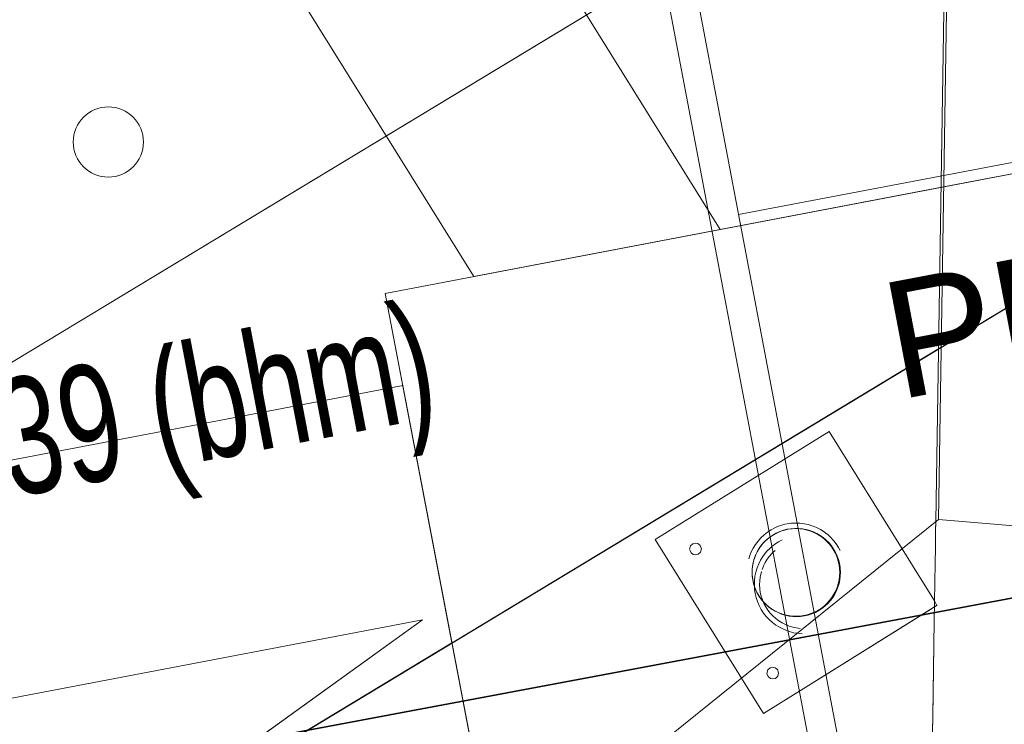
# Model space of a CAD drawing. Extents: x 3503739 to 3504470, y 5375172 to 5375561.
# Tile 88 of 121: x 3504139.3 to 3504140.99, y 5375387.18 to 5375388.39. Entities that reach past the tile are written whole.
import ezdxf

# ---------------------------------------------------------------- set-up
doc = ezdxf.new("R2010")
doc.units = 0
doc.header["$MEASUREMENT"] = 0
for name, color, linetype in [('_4WP_KANALISATIO', 7, 'Continuous'), ('BHM_WA', 7, 'Continuous'), ('K_FLURSTUECKE', 7, 'Continuous'), ('W-SCHE__CLIPPING', 7, 'Continuous'), ('W-SCHESTEMPEL1', 7, 'Continuous')]:
    doc.layers.add(name, color=color, linetype=linetype)
doc.styles.add('55', font='TXT', dxfattribs={"width": 0.7, "height": 0.2})
doc.styles.add('664', font='ARIAL.TTF', dxfattribs={"height": 0.2})

msp = doc.modelspace()

# ---------------------------------------------------------------- linework, layer by layer
at = {"layer": 'BHM_WA', "color": 254, "linetype": 'Continuous', "lineweight": 13}
for p, q in [((3504139.9293, 5375387.9198), (3504140.0432, 5375387.3223)), ((3504139.9293, 5375387.9198), (3504140.0432, 5375387.3223)), ((3504140.5791, 5375387.476), (3504140.5815, 5375387.4788)), ((3504140.5815, 5375387.4788), (3504140.5838, 5375387.4813)), ((3504140.5564, 5375387.4362), (3504140.5572, 5375387.4298)), ((3504140.5572, 5375387.4298), (3504140.5586, 5375387.4234)), ((3504140.5586, 5375387.4234), (3504140.5606, 5375387.4171)), ((3504140.5606, 5375387.4171), (3504140.5631, 5375387.4111)), ((3504140.5631, 5375387.4111), (3504140.5661, 5375387.4053)), ((3504140.5661, 5375387.4053), (3504140.5696, 5375387.3998)), ((3504140.5667, 5375387.4044), (3504140.5672, 5375387.4037)), ((3504140.5696, 5375387.3998), (3504140.5736, 5375387.3946)), ((3504140.5736, 5375387.3946), (3504140.578, 5375387.3897)), ((3504140.578, 5375387.3897), (3504140.5829, 5375387.3853)), ((3504140.5829, 5375387.3853), (3504140.588, 5375387.3813)), ((3504140.588, 5375387.3813), (3504140.5936, 5375387.3778)), ((3504140.5936, 5375387.3778), (3504140.5994, 5375387.3748)), ((3504140.5994, 5375387.3748), (3504140.6054, 5375387.3723)), ((3504140.6054, 5375387.3723), (3504140.6117, 5375387.3703)), ((3504140.6117, 5375387.3703), (3504140.618, 5375387.3689))]:
    msp.add_line(p, q, dxfattribs=at)
at = {"layer": 'BHM_WA', "color": 252, "linetype": 'Continuous', "lineweight": 13}
msp.add_polyline3d([(3504133.9712, 5375386.7994, 0), (3504140.2637, 5375387.0411, 0), (3504140.5154, 5375386.8006, 0), (3504136.8479, 5375384.0502, 0), (3504141.9153, 5375387.1137, 0), (3504149.1475, 5375389.1597, 0), (3504149.2157, 5375393.0731, 0), (3504140.9514, 5375392.4242, 0), (3504140.8745, 5375387.5333, 0), (3504140.9514, 5375392.4242, 0), (3504133.9712, 5375386.7994, 0), (3504140.2637, 5375387.0411, 0), (3504140.8745, 5375387.5333, 0), (3504141.4515, 5375387.4849, 0), (3504149.2157, 5375393.0731, 0), (3504140.9514, 5375392.4242, 0), (3504140.9458, 5375392.4296, 0), (3504133.9605, 5375386.8007, 0)], dxfattribs=at)
at = {"layer": 'BHM_WA', "color": 254, "linetype": 'Continuous', "lineweight": 13}
for points in [[(3504140.9433, 5375392.1806, 0), (3504140.8702, 5375387.5298, 0), (3504140.8699, 5375387.5157, 0), (3504140.8699, 5375387.5142, 0), (3504140.8699, 5375387.5121, 0), (3504140.8698, 5375387.5091, 0), (3504140.8698, 5375387.5047, 0), (3504140.8697, 5375387.4977, 0), (3504140.8695, 5375387.4854, 0), (3504140.869, 5375387.4586, 0), (3504140.8675, 5375387.3596, 0), (3504140.865, 5375387.1989, 0), (3504140.8649, 5375387.1955, 0), (3504140.8645, 5375387.1689, 0)], [(3504140.8645, 5375387.1689, 0), (3504140.8649, 5375387.1955, 0), (3504140.865, 5375387.1989, 0), (3504140.8675, 5375387.3596, 0), (3504140.869, 5375387.4586, 0), (3504140.8695, 5375387.4854, 0), (3504140.8697, 5375387.4977, 0), (3504140.8698, 5375387.5047, 0), (3504140.8698, 5375387.5091, 0), (3504140.8699, 5375387.5121, 0), (3504140.8699, 5375387.5142, 0), (3504140.8699, 5375387.5157, 0), (3504140.8702, 5375387.5298, 0), (3504140.9433, 5375392.1806, 0)], [(3504135.9271, 5375387.0711, 0), (3504136.1253, 5375387.2775, 0), (3504137.0129, 5375386.4251, 0), (3504141.8656, 5375389.3588, 0), (3504142.2795, 5375388.6742, 0), (3504141.1386, 5375387.9845, 0), (3504142.2795, 5375388.6742, 0), (3504141.8656, 5375389.3588, 0), (3504140.8939, 5375388.7714, 0), (3504137.8805, 5375386.9496, 0), (3504137.8618, 5375386.9383, 0), (3504137.0129, 5375386.4251, 0), (3504136.5355, 5375386.8835, 0), (3504136.5211, 5375386.8974, 0), (3504136.1253, 5375387.2775, 0), (3504135.9271, 5375387.0711, 0)], [(3504136.9014, 5375385.4229, 0), (3504142.2795, 5375388.6742, 0), (3504141.8656, 5375389.3588, 0), (3504140.8939, 5375388.7714, 0), (3504137.8805, 5375386.9496, 0)], [(3504140.0805, 5375387.9486, 0), (3504140.5016, 5375388.0289, 0), (3504139.7534, 5375389.2309, 0), (3504139.3322, 5375389.1506, 0), (3504140.0805, 5375387.9486, 0), (3504140.5016, 5375388.0289, 0), (3504139.7534, 5375389.2309, 0), (3504139.3322, 5375389.1506, 0), (3504140.0805, 5375387.9486, 0)], [(3504139.3322, 5375389.1506, 0), (3504140.0805, 5375387.9486, 0), (3504140.5016, 5375388.0289, 0), (3504139.7534, 5375389.2309, 0), (3504139.3322, 5375389.1506, 0), (3504140.0805, 5375387.9486, 0), (3504140.5016, 5375388.0289, 0), (3504139.7534, 5375389.2309, 0), (3504139.3322, 5375389.1506, 0)], [(3504140.8939, 5375388.7714, 0), (3504137.8805, 5375386.9496, 0)], [(3504136.9014, 5375385.4229, 0), (3504139.5214, 5375387.0068, 0), (3504139.5317, 5375387.013, 0), (3504140.8791, 5375387.8276, 0), (3504140.8807, 5375387.8285, 0), (3504140.8827, 5375387.8298, 0), (3504140.8847, 5375387.831, 0), (3504140.8867, 5375387.8322, 0), (3504140.8887, 5375387.8334, 0), (3504140.8907, 5375387.8346, 0), (3504140.8926, 5375387.8357, 0), (3504140.8945, 5375387.8369, 0), (3504140.8963, 5375387.838, 0), (3504140.8981, 5375387.839, 0), (3504140.8998, 5375387.8401, 0), (3504140.9015, 5375387.8411, 0), (3504140.9031, 5375387.8421, 0), (3504140.9047, 5375387.843, 0), (3504140.9062, 5375387.8439, 0), (3504140.9076, 5375387.8448, 0), (3504140.909, 5375387.8456, 0), (3504140.9115, 5375387.8472, 0), (3504140.9137, 5375387.8485, 0), (3504142.2795, 5375388.6742, 0)], [(3504141.1081, 5375388.1445, 0), (3504140.8834, 5375388.1017, 0), (3504139.9293, 5375387.9198, 0)], [(3504139.9293, 5375387.9198, 0), (3504140.8834, 5375388.1017, 0), (3504141.1081, 5375388.1445, 0)], [(3504141.1081, 5375388.1445, 0), (3504139.9293, 5375387.9198, 0), (3504140.8834, 5375388.1017, 0), (3504141.1081, 5375388.1445, 0)], [(3504141.1386, 5375387.9845, 0), (3504141.1081, 5375388.1445, 0), (3504141.1386, 5375387.9845, 0), (3504141.1081, 5375388.1445, 0), (3504140.8834, 5375388.1017, 0), (3504139.9293, 5375387.9198, 0), (3504140.0432, 5375387.3223, 0)], [(3504141.1081, 5375388.1445, 0), (3504140.8834, 5375388.1017, 0), (3504139.9293, 5375387.9198, 0), (3504140.0981, 5375387.0348, 0)], [(3504141.1081, 5375388.1445, 0), (3504140.8834, 5375388.1017, 0), (3504139.9293, 5375387.9198, 0), (3504140.1541, 5375386.741, 0)], [(3504140.0981, 5375387.0348, 0), (3504139.9293, 5375387.9198, 0), (3504140.1541, 5375386.741, 0)], [(3504135.9413, 5375386.9962, 0), (3504139.9593, 5375387.7624, 0), (3504140.0981, 5375387.0348, 0), (3504140.0989, 5375387.0306, 0), (3504140.1132, 5375386.9552, 0), (3504137.5584, 5375385.1128, 0), (3504137.4757, 5375385.5464, 0), (3504139.4996, 5375387.0059, 0), (3504139.5083, 5375387.0121, 0), (3504139.9929, 5375387.3615, 0), (3504137.8205, 5375386.9473, 0), (3504137.7488, 5375386.9336, 0), (3504136.0163, 5375386.6032, 0), (3504139.9929, 5375387.3615, 0), (3504139.5083, 5375387.0121, 0), (3504139.4996, 5375387.0059, 0), (3504137.4757, 5375385.5464, 0), (3504137.5584, 5375385.1128, 0), (3504140.1132, 5375386.9552, 0), (3504139.9593, 5375387.7624, 0), (3504135.9413, 5375386.9962, 0)], [(3504135.9413, 5375386.9962, 0), (3504139.9593, 5375387.7624, 0), (3504140.0981, 5375387.0348, 0), (3504140.0989, 5375387.0306, 0), (3504140.1132, 5375386.9552, 0), (3504137.5584, 5375385.1128, 0), (3504137.4757, 5375385.5464, 0), (3504139.4996, 5375387.0059, 0), (3504139.5083, 5375387.0121, 0), (3504139.9929, 5375387.3615, 0), (3504137.8205, 5375386.9473, 0), (3504137.7488, 5375386.9336, 0), (3504136.0163, 5375386.6032, 0), (3504139.9929, 5375387.3615, 0), (3504137.4757, 5375385.5464, 0), (3504137.5584, 5375385.1128, 0), (3504140.1132, 5375386.9552, 0), (3504139.9593, 5375387.7624, 0), (3504135.9413, 5375386.9962, 0)], [(3504140.3905, 5375387.4988, 0), (3504140.5333, 5375387.2695, 0), (3504140.5379, 5375387.2621, 0), (3504140.5755, 5375387.2017, 0), (3504140.6432, 5375387.2439, 0), (3504140.8628, 5375387.3806, 0), (3504140.8651, 5375387.382, 0), (3504140.8679, 5375387.3837, 0), (3504140.8697, 5375387.3849, 0), (3504140.872, 5375387.3863, 0), (3504140.8726, 5375387.3866, 0), (3504140.8721, 5375387.3875, 0), (3504140.8698, 5375387.3911, 0), (3504140.868, 5375387.394, 0), (3504140.8654, 5375387.3982, 0), (3504140.8632, 5375387.4018, 0), (3504140.8304, 5375387.4544, 0), (3504140.8124, 5375387.4833, 0), (3504140.6876, 5375387.6838, 0), (3504140.4583, 5375387.541, 0), (3504140.3905, 5375387.4988, 0)], [(3504140.3905, 5375387.4988, 0), (3504140.4583, 5375387.541, 0), (3504140.6876, 5375387.6838, 0)], [(3504140.7069, 5375387.4802, 0), (3504140.7043, 5375387.485, 0), (3504140.704, 5375387.4856, 0), (3504140.7, 5375387.4917, 0), (3504140.6954, 5375387.4975, 0), (3504140.6904, 5375387.5029, 0), (3504140.6859, 5375387.507, 0), (3504140.6849, 5375387.5079, 0), (3504140.682, 5375387.5101, 0), (3504140.679, 5375387.5123, 0), (3504140.6776, 5375387.5132, 0), (3504140.6775, 5375387.5133, 0), (3504140.6728, 5375387.5162, 0), (3504140.6726, 5375387.5163, 0), (3504140.6675, 5375387.5189, 0), (3504140.6662, 5375387.5195, 0), (3504140.6621, 5375387.5212, 0), (3504140.6594, 5375387.5223, 0), (3504140.6565, 5375387.5232, 0), (3504140.6565, 5375387.5232, 0), (3504140.6524, 5375387.5244, 0), (3504140.6507, 5375387.5248, 0), (3504140.6488, 5375387.5253, 0), (3504140.6452, 5375387.526, 0), (3504140.6448, 5375387.526, 0), (3504140.6415, 5375387.5265, 0), (3504140.6388, 5375387.5268, 0), (3504140.6379, 5375387.5269, 0), (3504140.6342, 5375387.5271, 0), (3504140.633, 5375387.5271, 0), (3504140.6305, 5375387.5271, 0), (3504140.6273, 5375387.527, 0), (3504140.6271, 5375387.527, 0), (3504140.627, 5375387.527, 0), (3504140.6269, 5375387.527, 0), (3504140.6232, 5375387.5267, 0), (3504140.6215, 5375387.5265, 0), (3504140.6195, 5375387.5263, 0), (3504140.6163, 5375387.5258, 0), (3504140.6159, 5375387.5257, 0), (3504140.6123, 5375387.525, 0), (3504140.6114, 5375387.5247, 0), (3504140.6088, 5375387.5241, 0), (3504140.607, 5375387.5235, 0), (3504140.6052, 5375387.523, 0), (3504140.6032, 5375387.5223, 0), (3504140.6018, 5375387.5218, 0), (3504140.6001, 5375387.5211, 0), (3504140.5984, 5375387.5204, 0), (3504140.5979, 5375387.5202, 0), (3504140.5965, 5375387.5196, 0), (3504140.5957, 5375387.5192, 0), (3504140.5953, 5375387.519, 0), (3504140.595, 5375387.5189, 0), (3504140.5948, 5375387.5188, 0), (3504140.5917, 5375387.5172, 0), (3504140.5886, 5375387.5154, 0), (3504140.5869, 5375387.5145, 0), (3504140.5824, 5375387.5114, 0), (3504140.5795, 5375387.5092, 0), (3504140.5766, 5375387.5069, 0), (3504140.5739, 5375387.5044, 0), (3504140.5713, 5375387.5019, 0), (3504140.5688, 5375387.4992, 0), (3504140.5664, 5375387.4964, 0), (3504140.5641, 5375387.4935, 0), (3504140.5638, 5375387.4931, 0), (3504140.562, 5375387.4905, 0), (3504140.5604, 5375387.4881, 0), (3504140.56, 5375387.4874, 0), (3504140.5581, 5375387.4843, 0), (3504140.5573, 5375387.4828, 0), (3504140.5564, 5375387.481, 0), (3504140.5548, 5375387.4777, 0), (3504140.5546, 5375387.4773, 0), (3504140.5533, 5375387.4743, 0), (3504140.5524, 5375387.4717, 0), (3504140.5521, 5375387.4709, 0), (3504140.5509, 5375387.4674, 0), (3504140.5505, 5375387.466, 0)], [(3504140.5564, 5375387.4362, 0), (3504140.5561, 5375387.4428, 0), (3504140.5564, 5375387.4493, 0), (3504140.5572, 5375387.4558, 0), (3504140.5586, 5375387.4622, 0), (3504140.5606, 5375387.4684, 0), (3504140.5631, 5375387.4745, 0), (3504140.5661, 5375387.4803, 0), (3504140.5696, 5375387.4858, 0), (3504140.5736, 5375387.491, 0), (3504140.578, 5375387.4958, 0), (3504140.5829, 5375387.5002, 0), (3504140.588, 5375387.5042, 0), (3504140.5936, 5375387.5077, 0), (3504140.5994, 5375387.5107, 0), (3504140.6054, 5375387.5133, 0), (3504140.6117, 5375387.5152, 0), (3504140.618, 5375387.5166, 0), (3504140.6245, 5375387.5175, 0), (3504140.6311, 5375387.5178, 0), (3504140.6376, 5375387.5175, 0), (3504140.6441, 5375387.5166, 0), (3504140.6505, 5375387.5152, 0), (3504140.6567, 5375387.5133, 0), (3504140.6628, 5375387.5107, 0), (3504140.6686, 5375387.5077, 0), (3504140.6741, 5375387.5042, 0), (3504140.6793, 5375387.5002, 0), (3504140.6841, 5375387.4958, 0), (3504140.6885, 5375387.491, 0), (3504140.6925, 5375387.4858, 0), (3504140.696, 5375387.4803, 0), (3504140.699, 5375387.4745, 0), (3504140.7015, 5375387.4684, 0), (3504140.7035, 5375387.4622, 0), (3504140.7049, 5375387.4558, 0), (3504140.7058, 5375387.4493, 0), (3504140.7049, 5375387.4558, 0), (3504140.7035, 5375387.4622, 0), (3504140.7015, 5375387.4684, 0), (3504140.699, 5375387.4745, 0), (3504140.696, 5375387.4803, 0), (3504140.6925, 5375387.4858, 0), (3504140.6885, 5375387.491, 0), (3504140.6841, 5375387.4958, 0), (3504140.6793, 5375387.5002, 0), (3504140.6741, 5375387.5042, 0), (3504140.6686, 5375387.5077, 0), (3504140.6628, 5375387.5107, 0), (3504140.6567, 5375387.5133, 0), (3504140.6505, 5375387.5152, 0), (3504140.6441, 5375387.5166, 0), (3504140.6376, 5375387.5175, 0), (3504140.6311, 5375387.5178, 0), (3504140.6245, 5375387.5175, 0), (3504140.618, 5375387.5166, 0), (3504140.6117, 5375387.5152, 0), (3504140.6054, 5375387.5133, 0), (3504140.5994, 5375387.5107, 0), (3504140.5936, 5375387.5077, 0), (3504140.588, 5375387.5042, 0), (3504140.5829, 5375387.5002, 0), (3504140.578, 5375387.4958, 0), (3504140.5736, 5375387.491, 0), (3504140.5696, 5375387.4858, 0), (3504140.5661, 5375387.4803, 0), (3504140.5631, 5375387.4745, 0), (3504140.5606, 5375387.4684, 0), (3504140.5586, 5375387.4622, 0), (3504140.5572, 5375387.4558, 0), (3504140.5564, 5375387.4493, 0), (3504140.5561, 5375387.4428, 0), (3504140.5564, 5375387.4362, 0), (3504140.5572, 5375387.4298, 0), (3504140.5586, 5375387.4234, 0), (3504140.5606, 5375387.4171, 0), (3504140.5631, 5375387.4111, 0), (3504140.5661, 5375387.4053, 0), (3504140.5696, 5375387.3998, 0), (3504140.5736, 5375387.3946, 0), (3504140.578, 5375387.3897, 0), (3504140.5829, 5375387.3853, 0), (3504140.588, 5375387.3813, 0), (3504140.5936, 5375387.3778, 0), (3504140.5994, 5375387.3748, 0), (3504140.6054, 5375387.3723, 0), (3504140.6117, 5375387.3703, 0), (3504140.618, 5375387.3689, 0), (3504140.6245, 5375387.3681, 0), (3504140.6311, 5375387.3678, 0), (3504140.6376, 5375387.3681, 0), (3504140.6441, 5375387.3689, 0), (3504140.6505, 5375387.3703, 0), (3504140.6567, 5375387.3723, 0), (3504140.6628, 5375387.3748, 0), (3504140.6686, 5375387.3778, 0), (3504140.6741, 5375387.3813, 0), (3504140.6793, 5375387.3853, 0), (3504140.6841, 5375387.3897, 0), (3504140.6885, 5375387.3946, 0), (3504140.6925, 5375387.3998, 0), (3504140.696, 5375387.4053, 0), (3504140.699, 5375387.4111, 0), (3504140.7015, 5375387.4171, 0), (3504140.7035, 5375387.4234, 0), (3504140.7049, 5375387.4298, 0), (3504140.7058, 5375387.4362, 0), (3504140.7061, 5375387.4428, 0), (3504140.7058, 5375387.4493, 0), (3504140.7061, 5375387.4428, 0), (3504140.7058, 5375387.4493, 0), (3504140.7049, 5375387.4558, 0), (3504140.7035, 5375387.4622, 0), (3504140.7015, 5375387.4684, 0), (3504140.699, 5375387.4745, 0), (3504140.696, 5375387.4803, 0), (3504140.6925, 5375387.4858, 0), (3504140.6885, 5375387.491, 0), (3504140.6841, 5375387.4958, 0), (3504140.6793, 5375387.5002, 0), (3504140.6741, 5375387.5042, 0), (3504140.6686, 5375387.5077, 0), (3504140.6628, 5375387.5107, 0), (3504140.6567, 5375387.5133, 0), (3504140.6505, 5375387.5152, 0), (3504140.6441, 5375387.5166, 0), (3504140.6376, 5375387.5175, 0), (3504140.6311, 5375387.5178, 0), (3504140.6245, 5375387.5175, 0), (3504140.618, 5375387.5166, 0), (3504140.6117, 5375387.5152, 0), (3504140.6054, 5375387.5133, 0), (3504140.5994, 5375387.5107, 0), (3504140.5936, 5375387.5077, 0), (3504140.588, 5375387.5042, 0), (3504140.5829, 5375387.5002, 0), (3504140.578, 5375387.4958, 0), (3504140.5736, 5375387.491, 0), (3504140.5696, 5375387.4858, 0), (3504140.5661, 5375387.4803, 0), (3504140.5631, 5375387.4745, 0), (3504140.5606, 5375387.4684, 0), (3504140.5586, 5375387.4622, 0), (3504140.5572, 5375387.4558, 0), (3504140.5564, 5375387.4493, 0), (3504140.5561, 5375387.4428, 0), (3504140.5564, 5375387.4362, 0)], [(3504140.5561, 5375387.4428, 0), (3504140.5564, 5375387.4362, 0), (3504140.5572, 5375387.4298, 0), (3504140.5586, 5375387.4234, 0), (3504140.5606, 5375387.4171, 0), (3504140.5631, 5375387.4111, 0), (3504140.5661, 5375387.4053, 0), (3504140.5696, 5375387.3998, 0), (3504140.5736, 5375387.3946, 0), (3504140.578, 5375387.3897, 0), (3504140.5829, 5375387.3853, 0), (3504140.588, 5375387.3813, 0), (3504140.5936, 5375387.3778, 0), (3504140.5994, 5375387.3748, 0), (3504140.6054, 5375387.3723, 0), (3504140.6117, 5375387.3703, 0), (3504140.618, 5375387.3689, 0), (3504140.6245, 5375387.3681, 0), (3504140.6311, 5375387.3678, 0), (3504140.6376, 5375387.3681, 0), (3504140.6441, 5375387.3689, 0), (3504140.6505, 5375387.3703, 0), (3504140.6567, 5375387.3723, 0), (3504140.6628, 5375387.3748, 0), (3504140.6686, 5375387.3778, 0), (3504140.6741, 5375387.3813, 0), (3504140.6793, 5375387.3853, 0), (3504140.6841, 5375387.3897, 0), (3504140.6885, 5375387.3946, 0), (3504140.6925, 5375387.3998, 0), (3504140.696, 5375387.4053, 0), (3504140.699, 5375387.4111, 0), (3504140.7015, 5375387.4171, 0), (3504140.7035, 5375387.4234, 0), (3504140.7049, 5375387.4298, 0), (3504140.7058, 5375387.4362, 0), (3504140.7061, 5375387.4428, 0), (3504140.7058, 5375387.4493, 0), (3504140.7049, 5375387.4558, 0), (3504140.7035, 5375387.4622, 0), (3504140.7015, 5375387.4684, 0), (3504140.699, 5375387.4745, 0), (3504140.696, 5375387.4803, 0), (3504140.6925, 5375387.4858, 0), (3504140.6885, 5375387.491, 0), (3504140.6841, 5375387.4958, 0), (3504140.6793, 5375387.5002, 0), (3504140.6741, 5375387.5042, 0), (3504140.6686, 5375387.5077, 0), (3504140.6628, 5375387.5107, 0), (3504140.6567, 5375387.5133, 0), (3504140.6505, 5375387.5152, 0), (3504140.6441, 5375387.5166, 0), (3504140.6376, 5375387.5175, 0), (3504140.6311, 5375387.5178, 0), (3504140.6245, 5375387.5175, 0), (3504140.618, 5375387.5166, 0), (3504140.6117, 5375387.5152, 0), (3504140.6054, 5375387.5133, 0), (3504140.5994, 5375387.5107, 0), (3504140.5936, 5375387.5077, 0), (3504140.588, 5375387.5042, 0), (3504140.5829, 5375387.5002, 0), (3504140.578, 5375387.4958, 0), (3504140.5736, 5375387.491, 0), (3504140.5696, 5375387.4858, 0), (3504140.5661, 5375387.4803, 0), (3504140.5631, 5375387.4745, 0), (3504140.5606, 5375387.4684, 0), (3504140.5586, 5375387.4622, 0), (3504140.5572, 5375387.4558, 0), (3504140.5564, 5375387.4493, 0), (3504140.5561, 5375387.4428, 0), (3504140.5564, 5375387.4362, 0), (3504140.5572, 5375387.4298, 0), (3504140.5586, 5375387.4234, 0), (3504140.5606, 5375387.4171, 0), (3504140.5631, 5375387.4111, 0), (3504140.5661, 5375387.4053, 0), (3504140.5696, 5375387.3998, 0), (3504140.5736, 5375387.3946, 0), (3504140.578, 5375387.3897, 0), (3504140.5829, 5375387.3853, 0), (3504140.588, 5375387.3813, 0), (3504140.5936, 5375387.3778, 0), (3504140.5994, 5375387.3748, 0), (3504140.6054, 5375387.3723, 0), (3504140.6117, 5375387.3703, 0), (3504140.618, 5375387.3689, 0), (3504140.6245, 5375387.3681, 0), (3504140.6311, 5375387.3678, 0), (3504140.6376, 5375387.3681, 0), (3504140.6441, 5375387.3689, 0), (3504140.6505, 5375387.3703, 0), (3504140.6567, 5375387.3723, 0), (3504140.6628, 5375387.3748, 0), (3504140.6686, 5375387.3778, 0), (3504140.6741, 5375387.3813, 0), (3504140.6793, 5375387.3853, 0), (3504140.6841, 5375387.3897, 0), (3504140.6885, 5375387.3946, 0), (3504140.6925, 5375387.3998, 0), (3504140.696, 5375387.4053, 0), (3504140.699, 5375387.4111, 0), (3504140.7015, 5375387.4171, 0), (3504140.7035, 5375387.4234, 0), (3504140.7049, 5375387.4298, 0), (3504140.7058, 5375387.4362, 0), (3504140.7061, 5375387.4428, 0), (3504140.7058, 5375387.4493, 0), (3504140.7049, 5375387.4558, 0), (3504140.7035, 5375387.4622, 0), (3504140.7015, 5375387.4684, 0), (3504140.699, 5375387.4745, 0), (3504140.696, 5375387.4803, 0), (3504140.6925, 5375387.4858, 0), (3504140.6885, 5375387.491, 0), (3504140.6841, 5375387.4958, 0), (3504140.6793, 5375387.5002, 0), (3504140.6741, 5375387.5042, 0), (3504140.6686, 5375387.5077, 0), (3504140.6628, 5375387.5107, 0), (3504140.6567, 5375387.5133, 0), (3504140.6505, 5375387.5152, 0), (3504140.6441, 5375387.5166, 0), (3504140.6376, 5375387.5175, 0), (3504140.6311, 5375387.5178, 0), (3504140.6245, 5375387.5175, 0), (3504140.618, 5375387.5166, 0), (3504140.6117, 5375387.5152, 0), (3504140.6054, 5375387.5133, 0), (3504140.5994, 5375387.5107, 0), (3504140.5936, 5375387.5077, 0), (3504140.588, 5375387.5042, 0), (3504140.5829, 5375387.5002, 0), (3504140.578, 5375387.4958, 0), (3504140.5736, 5375387.491, 0), (3504140.5696, 5375387.4858, 0), (3504140.5661, 5375387.4803, 0), (3504140.5631, 5375387.4745, 0), (3504140.5606, 5375387.4684, 0), (3504140.5586, 5375387.4622, 0), (3504140.5572, 5375387.4558, 0), (3504140.5564, 5375387.4493, 0), (3504140.5561, 5375387.4428, 0)], [(3504140.5568, 5375387.4337, 0), (3504140.5578, 5375387.4272, 0), (3504140.5595, 5375387.4208, 0), (3504140.5616, 5375387.4146, 0), (3504140.5644, 5375387.4086, 0), (3504140.5676, 5375387.4029, 0), (3504140.5713, 5375387.3975, 0), (3504140.5755, 5375387.3924, 0), (3504140.5801, 5375387.3877, 0), (3504140.5851, 5375387.3834, 0), (3504140.5904, 5375387.3796, 0), (3504140.5961, 5375387.3763, 0), (3504140.602, 5375387.3734, 0), (3504140.6081, 5375387.3711, 0), (3504140.6145, 5375387.3694, 0), (3504140.6209, 5375387.3681, 0), (3504140.6275, 5375387.3675, 0), (3504140.6341, 5375387.3674, 0), (3504140.6406, 5375387.3679, 0), (3504140.6471, 5375387.369, 0), (3504140.6535, 5375387.3706, 0), (3504140.6597, 5375387.3728, 0), (3504140.6656, 5375387.3755, 0), (3504140.6714, 5375387.3788, 0), (3504140.6768, 5375387.3825, 0), (3504140.6819, 5375387.3867, 0), (3504140.6866, 5375387.3913, 0), (3504140.6909, 5375387.3962, 0), (3504140.6947, 5375387.4016, 0), (3504140.698, 5375387.4073, 0), (3504140.7009, 5375387.4132, 0), (3504140.7032, 5375387.4193, 0), (3504140.7049, 5375387.4257, 0), (3504140.7062, 5375387.4321, 0), (3504140.7068, 5375387.4387, 0), (3504140.7069, 5375387.4452, 0), (3504140.7064, 5375387.4518, 0), (3504140.7053, 5375387.4583, 0), (3504140.7037, 5375387.4646, 0), (3504140.7015, 5375387.4708, 0), (3504140.6988, 5375387.4768, 0), (3504140.6955, 5375387.4826, 0), (3504140.6918, 5375387.488, 0), (3504140.6876, 5375387.4931, 0), (3504140.683, 5375387.4978, 0), (3504140.6781, 5375387.502, 0), (3504140.6727, 5375387.5059, 0), (3504140.667, 5375387.5092, 0), (3504140.6611, 5375387.512, 0), (3504140.655, 5375387.5144, 0), (3504140.6486, 5375387.5161, 0), (3504140.6422, 5375387.5173, 0), (3504140.6356, 5375387.518, 0), (3504140.6291, 5375387.518, 0), (3504140.6225, 5375387.5175, 0), (3504140.616, 5375387.5165, 0), (3504140.6097, 5375387.5148, 0), (3504140.6035, 5375387.5127, 0), (3504140.5975, 5375387.5099, 0), (3504140.5917, 5375387.5067, 0), (3504140.5863, 5375387.503, 0), (3504140.5812, 5375387.4988, 0), (3504140.5765, 5375387.4942, 0), (3504140.5723, 5375387.4892, 0), (3504140.5684, 5375387.4839, 0), (3504140.5651, 5375387.4782, 0), (3504140.5622, 5375387.4723, 0), (3504140.5599, 5375387.4661, 0), (3504140.5582, 5375387.4598, 0), (3504140.557, 5375387.4534, 0), (3504140.5563, 5375387.4468, 0), (3504140.5562, 5375387.4402, 0), (3504140.5568, 5375387.4337, 0)], [(3504140.5568, 5375387.4337, 0), (3504140.5578, 5375387.4272, 0), (3504140.5595, 5375387.4208, 0), (3504140.5616, 5375387.4146, 0), (3504140.5644, 5375387.4086, 0), (3504140.5676, 5375387.4029, 0), (3504140.5713, 5375387.3975, 0), (3504140.5755, 5375387.3924, 0), (3504140.5801, 5375387.3877, 0), (3504140.5851, 5375387.3834, 0), (3504140.5904, 5375387.3796, 0), (3504140.5961, 5375387.3763, 0), (3504140.602, 5375387.3734, 0), (3504140.6081, 5375387.3711, 0), (3504140.6145, 5375387.3694, 0), (3504140.6209, 5375387.3681, 0), (3504140.6275, 5375387.3675, 0), (3504140.6341, 5375387.3674, 0), (3504140.6406, 5375387.3679, 0), (3504140.6471, 5375387.369, 0), (3504140.6535, 5375387.3706, 0), (3504140.6597, 5375387.3728, 0), (3504140.6656, 5375387.3755, 0), (3504140.6714, 5375387.3788, 0), (3504140.6768, 5375387.3825, 0), (3504140.6819, 5375387.3867, 0), (3504140.6866, 5375387.3913, 0), (3504140.6909, 5375387.3962, 0), (3504140.6947, 5375387.4016, 0), (3504140.698, 5375387.4073, 0), (3504140.7009, 5375387.4132, 0), (3504140.7032, 5375387.4193, 0), (3504140.7049, 5375387.4257, 0), (3504140.7062, 5375387.4321, 0), (3504140.7068, 5375387.4387, 0), (3504140.7069, 5375387.4452, 0), (3504140.7064, 5375387.4518, 0), (3504140.7053, 5375387.4583, 0), (3504140.7037, 5375387.4646, 0), (3504140.7015, 5375387.4708, 0), (3504140.6988, 5375387.4768, 0), (3504140.6955, 5375387.4826, 0), (3504140.6918, 5375387.488, 0), (3504140.6876, 5375387.4931, 0), (3504140.683, 5375387.4978, 0), (3504140.6781, 5375387.502, 0), (3504140.6727, 5375387.5059, 0), (3504140.667, 5375387.5092, 0), (3504140.6611, 5375387.512, 0), (3504140.655, 5375387.5144, 0), (3504140.6486, 5375387.5161, 0), (3504140.6422, 5375387.5173, 0), (3504140.6356, 5375387.518, 0), (3504140.6291, 5375387.518, 0), (3504140.6225, 5375387.5175, 0), (3504140.616, 5375387.5165, 0), (3504140.6097, 5375387.5148, 0), (3504140.6035, 5375387.5127, 0), (3504140.5975, 5375387.5099, 0), (3504140.5917, 5375387.5067, 0), (3504140.5863, 5375387.503, 0), (3504140.5812, 5375387.4988, 0), (3504140.5765, 5375387.4942, 0), (3504140.5723, 5375387.4892, 0), (3504140.5684, 5375387.4839, 0), (3504140.5651, 5375387.4782, 0), (3504140.5622, 5375387.4723, 0), (3504140.5599, 5375387.4661, 0), (3504140.5582, 5375387.4598, 0), (3504140.557, 5375387.4534, 0), (3504140.5563, 5375387.4468, 0), (3504140.5562, 5375387.4402, 0), (3504140.5568, 5375387.4337, 0)], [(3504140.5755, 5375387.2017, 0), (3504140.5379, 5375387.2621, 0), (3504140.5333, 5375387.2695, 0), (3504140.3905, 5375387.4988, 0)], [(3504140.4494, 5375387.4825, 0), (3504140.4494, 5375387.4833, 0), (3504140.4495, 5375387.4842, 0), (3504140.4496, 5375387.4851, 0), (3504140.4499, 5375387.4859, 0), (3504140.4502, 5375387.4867, 0), (3504140.4506, 5375387.4875, 0), (3504140.451, 5375387.4883, 0), (3504140.4515, 5375387.489, 0), (3504140.4521, 5375387.4896, 0), (3504140.4527, 5375387.4902, 0), (3504140.4534, 5375387.4908, 0), (3504140.4541, 5375387.4913, 0), (3504140.4549, 5375387.4917, 0), (3504140.4556, 5375387.4921, 0), (3504140.4565, 5375387.4924, 0), (3504140.4573, 5375387.4926, 0), (3504140.4582, 5375387.4927, 0), (3504140.459, 5375387.4928, 0), (3504140.4599, 5375387.4928, 0), (3504140.4608, 5375387.4927, 0), (3504140.4616, 5375387.4925, 0), (3504140.4625, 5375387.4923, 0), (3504140.4633, 5375387.492, 0), (3504140.4641, 5375387.4916, 0), (3504140.4648, 5375387.4912, 0), (3504140.4655, 5375387.4907, 0), (3504140.4662, 5375387.4901, 0), (3504140.4668, 5375387.4895, 0), (3504140.4674, 5375387.4888, 0), (3504140.4679, 5375387.4881, 0), (3504140.4683, 5375387.4873, 0), (3504140.4687, 5375387.4865, 0), (3504140.4689, 5375387.4857, 0), (3504140.4692, 5375387.4849, 0), (3504140.4693, 5375387.484, 0), (3504140.4694, 5375387.4831, 0), (3504140.4694, 5375387.4823, 0), (3504140.4693, 5375387.4814, 0), (3504140.4691, 5375387.4805, 0), (3504140.4689, 5375387.4797, 0), (3504140.4686, 5375387.4789, 0), (3504140.4682, 5375387.4781, 0), (3504140.4678, 5375387.4773, 0), (3504140.4672, 5375387.4766, 0), (3504140.4667, 5375387.476, 0), (3504140.4661, 5375387.4754, 0), (3504140.4654, 5375387.4748, 0), (3504140.4647, 5375387.4743, 0), (3504140.4639, 5375387.4739, 0), (3504140.4631, 5375387.4735, 0), (3504140.4623, 5375387.4732, 0), (3504140.4614, 5375387.473, 0), (3504140.4606, 5375387.4729, 0), (3504140.4597, 5375387.4728, 0), (3504140.4588, 5375387.4728, 0), (3504140.458, 5375387.4729, 0), (3504140.4571, 5375387.4731, 0), (3504140.4563, 5375387.4733, 0), (3504140.4555, 5375387.4736, 0), (3504140.4547, 5375387.474, 0), (3504140.4539, 5375387.4744, 0), (3504140.4532, 5375387.4749, 0), (3504140.4525, 5375387.4755, 0), (3504140.4519, 5375387.4761, 0), (3504140.4514, 5375387.4768, 0), (3504140.4509, 5375387.4775, 0), (3504140.4505, 5375387.4783, 0), (3504140.4501, 5375387.4791, 0), (3504140.4498, 5375387.4799, 0), (3504140.4496, 5375387.4807, 0), (3504140.4495, 5375387.4816, 0), (3504140.4494, 5375387.4825, 0), (3504140.4495, 5375387.4816, 0), (3504140.4496, 5375387.4807, 0), (3504140.4498, 5375387.4799, 0), (3504140.4501, 5375387.4791, 0), (3504140.4505, 5375387.4783, 0), (3504140.4509, 5375387.4775, 0), (3504140.4514, 5375387.4768, 0), (3504140.4519, 5375387.4761, 0), (3504140.4525, 5375387.4755, 0), (3504140.4532, 5375387.4749, 0), (3504140.4539, 5375387.4744, 0), (3504140.4547, 5375387.474, 0), (3504140.4555, 5375387.4736, 0), (3504140.4563, 5375387.4733, 0), (3504140.4571, 5375387.4731, 0), (3504140.458, 5375387.4729, 0), (3504140.4588, 5375387.4728, 0), (3504140.4597, 5375387.4728, 0), (3504140.4606, 5375387.4729, 0), (3504140.4614, 5375387.473, 0), (3504140.4623, 5375387.4732, 0), (3504140.4631, 5375387.4735, 0), (3504140.4639, 5375387.4739, 0), (3504140.4647, 5375387.4743, 0), (3504140.4654, 5375387.4748, 0), (3504140.4661, 5375387.4754, 0), (3504140.4667, 5375387.476, 0), (3504140.4672, 5375387.4766, 0), (3504140.4678, 5375387.4773, 0), (3504140.4682, 5375387.4781, 0), (3504140.4686, 5375387.4789, 0), (3504140.4689, 5375387.4797, 0), (3504140.4691, 5375387.4805, 0), (3504140.4693, 5375387.4814, 0), (3504140.4694, 5375387.4823, 0), (3504140.4694, 5375387.4831, 0), (3504140.4693, 5375387.484, 0), (3504140.4692, 5375387.4849, 0), (3504140.4689, 5375387.4857, 0), (3504140.4687, 5375387.4865, 0), (3504140.4683, 5375387.4873, 0), (3504140.4679, 5375387.4881, 0), (3504140.4674, 5375387.4888, 0), (3504140.4668, 5375387.4895, 0), (3504140.4662, 5375387.4901, 0), (3504140.4655, 5375387.4907, 0), (3504140.4648, 5375387.4912, 0), (3504140.4641, 5375387.4916, 0), (3504140.4633, 5375387.492, 0), (3504140.4625, 5375387.4923, 0), (3504140.4616, 5375387.4925, 0), (3504140.4608, 5375387.4927, 0), (3504140.4599, 5375387.4928, 0), (3504140.459, 5375387.4928, 0), (3504140.4582, 5375387.4927, 0), (3504140.4573, 5375387.4926, 0), (3504140.4565, 5375387.4924, 0), (3504140.4556, 5375387.4921, 0), (3504140.4549, 5375387.4917, 0), (3504140.4541, 5375387.4913, 0), (3504140.4534, 5375387.4908, 0), (3504140.4527, 5375387.4902, 0), (3504140.4521, 5375387.4896, 0), (3504140.4515, 5375387.489, 0), (3504140.451, 5375387.4883, 0), (3504140.4506, 5375387.4875, 0), (3504140.4502, 5375387.4867, 0), (3504140.4499, 5375387.4859, 0), (3504140.4496, 5375387.4851, 0), (3504140.4495, 5375387.4842, 0), (3504140.4494, 5375387.4833, 0), (3504140.4494, 5375387.4825, 0)], [(3504140.6076, 5375387.4984, 0), (3504140.6074, 5375387.4983, 0), (3504140.6043, 5375387.4967, 0), (3504140.6013, 5375387.495, 0), (3504140.5996, 5375387.494, 0), (3504140.5951, 5375387.491, 0), (3504140.595, 5375387.4909, 0), (3504140.5922, 5375387.4888, 0), (3504140.5893, 5375387.4865, 0), (3504140.5892, 5375387.4863, 0), (3504140.5866, 5375387.484, 0), (3504140.584, 5375387.4815, 0), (3504140.5838, 5375387.4813, 0)], [(3504140.5655, 5375387.4066, 0), (3504140.5667, 5375387.4044, 0), (3504140.5703, 5375387.3989, 0), (3504140.5744, 5375387.3937, 0), (3504140.5789, 5375387.3888, 0), (3504140.5838, 5375387.3844, 0), (3504140.5891, 5375387.3805, 0), (3504140.5946, 5375387.377, 0), (3504140.6005, 5375387.374, 0), (3504140.6066, 5375387.3715, 0), (3504140.6129, 5375387.3696, 0), (3504140.6161, 5375387.3688, 0), (3504140.6194, 5375387.3682, 0), (3504140.6226, 5375387.3677, 0), (3504140.6259, 5375387.3674, 0), (3504140.6292, 5375387.3672, 0), (3504140.6325, 5375387.3672, 0), (3504140.6358, 5375387.3673, 0), (3504140.639, 5375387.3675, 0), (3504140.6423, 5375387.3679, 0), (3504140.6456, 5375387.3684, 0), (3504140.6488, 5375387.3691, 0), (3504140.652, 5375387.3699, 0), (3504140.6551, 5375387.3709, 0), (3504140.6582, 5375387.372, 0), (3504140.6613, 5375387.3732, 0), (3504140.6643, 5375387.3745, 0), (3504140.6672, 5375387.376, 0), (3504140.6701, 5375387.3776, 0), (3504140.6729, 5375387.3794, 0), (3504140.6756, 5375387.3812, 0), (3504140.6782, 5375387.3832, 0), (3504140.6807, 5375387.3853, 0), (3504140.6832, 5375387.3875, 0), (3504140.6855, 5375387.3898, 0), (3504140.6878, 5375387.3922, 0), (3504140.6899, 5375387.3947, 0), (3504140.692, 5375387.3973, 0), (3504140.6939, 5375387.3999, 0), (3504140.6957, 5375387.4027, 0), (3504140.6973, 5375387.4055, 0), (3504140.6989, 5375387.4084, 0), (3504140.7003, 5375387.4114, 0), (3504140.7016, 5375387.4144, 0), (3504140.7027, 5375387.4175, 0), (3504140.7038, 5375387.4207, 0), (3504140.7047, 5375387.4238, 0), (3504140.706, 5375387.4303, 0), (3504140.7068, 5375387.4368, 0), (3504140.707, 5375387.4434, 0), (3504140.7066, 5375387.45, 0), (3504140.7057, 5375387.4565, 0), (3504140.7042, 5375387.4629, 0), (3504140.7021, 5375387.4692, 0), (3504140.6995, 5375387.4753, 0), (3504140.6964, 5375387.4811, 0), (3504140.6976, 5375387.4789, 0)], [(3504140.5791, 5375387.476, 0), (3504140.579, 5375387.4758, 0), (3504140.5768, 5375387.4731, 0), (3504140.5747, 5375387.4701, 0), (3504140.5746, 5375387.4699, 0)], [(3504140.5904, 5375387.4754, 0), (3504140.5903, 5375387.4753, 0), (3504140.5882, 5375387.473, 0), (3504140.5861, 5375387.4706, 0), (3504140.586, 5375387.4705, 0), (3504140.5859, 5375387.4704, 0), (3504140.584, 5375387.4679, 0), (3504140.5822, 5375387.4654, 0), (3504140.5821, 5375387.4653, 0), (3504140.582, 5375387.4651, 0), (3504140.5803, 5375387.4625, 0), (3504140.5787, 5375387.4598, 0), (3504140.5786, 5375387.4597, 0), (3504140.5785, 5375387.4595, 0), (3504140.577, 5375387.4568, 0), (3504140.5757, 5375387.454, 0), (3504140.5756, 5375387.4538, 0), (3504140.5755, 5375387.4536, 0)], [(3504140.5954, 5375387.48, 0), (3504140.5952, 5375387.4799, 0), (3504140.5951, 5375387.4798, 0), (3504140.5928, 5375387.4777, 0), (3504140.5905, 5375387.4755, 0), (3504140.5904, 5375387.4754, 0)], [(3504140.5746, 5375387.4699, 0), (3504140.5727, 5375387.467, 0), (3504140.5708, 5375387.4639, 0), (3504140.5707, 5375387.4637, 0), (3504140.5691, 5375387.4606, 0), (3504140.5675, 5375387.4573, 0), (3504140.5674, 5375387.4571, 0), (3504140.5661, 5375387.4539, 0), (3504140.5648, 5375387.4505, 0), (3504140.5647, 5375387.4503, 0), (3504140.5636, 5375387.447, 0), (3504140.5626, 5375387.4434, 0), (3504140.5611, 5375387.4362, 0), (3504140.5603, 5375387.4289, 0), (3504140.56, 5375387.4216, 0), (3504140.5604, 5375387.4142, 0), (3504140.5615, 5375387.4069, 0), (3504140.5632, 5375387.3998, 0)], [(3504140.5721, 5375387.4446, 0), (3504140.5713, 5375387.4416, 0), (3504140.5712, 5375387.4414, 0), (3504140.5712, 5375387.4412, 0), (3504140.5698, 5375387.4348, 0), (3504140.5691, 5375387.4282, 0), (3504140.5688, 5375387.4216, 0), (3504140.5692, 5375387.4151, 0), (3504140.5702, 5375387.4085, 0), (3504140.5717, 5375387.4021, 0)], [(3504140.5755, 5375387.4536, 0), (3504140.5743, 5375387.4508, 0), (3504140.5732, 5375387.4479, 0), (3504140.5731, 5375387.4477, 0), (3504140.5731, 5375387.4475, 0), (3504140.5721, 5375387.4446, 0)], [(3504140.5905, 5375387.3796, 0), (3504140.5946, 5375387.377, 0), (3504140.5961, 5375387.3762, 0), (3504140.6005, 5375387.374, 0), (3504140.602, 5375387.3734, 0), (3504140.6066, 5375387.3715, 0), (3504140.6081, 5375387.3711, 0), (3504140.6129, 5375387.3696, 0), (3504140.6145, 5375387.3692, 0), (3504140.6161, 5375387.3688, 0), (3504140.6194, 5375387.3682, 0), (3504140.6209, 5375387.368, 0), (3504140.6226, 5375387.3677, 0), (3504140.6259, 5375387.3674, 0), (3504140.6274, 5375387.3673, 0), (3504140.6292, 5375387.3672, 0), (3504140.6325, 5375387.3672, 0), (3504140.6339, 5375387.3672, 0), (3504140.6358, 5375387.3673, 0), (3504140.639, 5375387.3675, 0), (3504140.6404, 5375387.3677, 0), (3504140.6423, 5375387.3679, 0), (3504140.6456, 5375387.3684, 0), (3504140.6469, 5375387.3687, 0), (3504140.6488, 5375387.3691, 0), (3504140.652, 5375387.3699, 0), (3504140.6531, 5375387.3703, 0), (3504140.6551, 5375387.3709, 0), (3504140.6582, 5375387.372, 0), (3504140.6592, 5375387.3724, 0), (3504140.6613, 5375387.3732, 0), (3504140.6643, 5375387.3745, 0), (3504140.665, 5375387.3749, 0), (3504140.6672, 5375387.376, 0), (3504140.6701, 5375387.3776, 0), (3504140.6704, 5375387.3779, 0), (3504140.6729, 5375387.3794, 0), (3504140.6756, 5375387.3812, 0), (3504140.678, 5375387.383, 0), (3504140.6782, 5375387.3832, 0), (3504140.6807, 5375387.3853, 0), (3504140.6827, 5375387.387, 0), (3504140.6832, 5375387.3875, 0), (3504140.6855, 5375387.3898, 0), (3504140.6872, 5375387.3915, 0), (3504140.6878, 5375387.3922, 0), (3504140.6899, 5375387.3947, 0), (3504140.6913, 5375387.3964, 0), (3504140.692, 5375387.3973, 0), (3504140.6939, 5375387.3999, 0), (3504140.695, 5375387.4017, 0), (3504140.6957, 5375387.4027, 0), (3504140.6973, 5375387.4055, 0), (3504140.6983, 5375387.4073, 0), (3504140.6989, 5375387.4084, 0), (3504140.7003, 5375387.4114, 0), (3504140.7011, 5375387.4132, 0), (3504140.7016, 5375387.4144, 0), (3504140.7027, 5375387.4175, 0), (3504140.7034, 5375387.4194, 0), (3504140.7038, 5375387.4207, 0), (3504140.7047, 5375387.4238, 0), (3504140.705, 5375387.4257, 0), (3504140.706, 5375387.4303, 0), (3504140.7062, 5375387.4321, 0), (3504140.7068, 5375387.4368, 0), (3504140.7068, 5375387.4387, 0), (3504140.707, 5375387.4434, 0), (3504140.7069, 5375387.4452, 0), (3504140.7066, 5375387.45, 0), (3504140.7064, 5375387.4517, 0)], [(3504140.5567, 5375387.4338, 0), (3504140.5568, 5375387.4337, 0), (3504140.5568, 5375387.4334, 0)], [(3504140.5568, 5375387.4334, 0), (3504140.5574, 5375387.429, 0), (3504140.5578, 5375387.4276, 0)], [(3504140.5578, 5375387.4276, 0), (3504140.5578, 5375387.4272, 0), (3504140.5581, 5375387.4261, 0)], [(3504140.5581, 5375387.4261, 0), (3504140.5589, 5375387.4225, 0), (3504140.5593, 5375387.4214, 0)], [(3504140.5593, 5375387.4214, 0), (3504140.5595, 5375387.4208, 0), (3504140.56, 5375387.4192, 0)], [(3504140.56, 5375387.4192, 0), (3504140.561, 5375387.4163, 0), (3504140.5614, 5375387.4153, 0)], [(3504140.5614, 5375387.4153, 0), (3504140.5616, 5375387.4146, 0), (3504140.5625, 5375387.4127, 0)], [(3504140.5625, 5375387.4127, 0), (3504140.5636, 5375387.4102, 0), (3504140.564, 5375387.4094, 0)], [(3504140.564, 5375387.4094, 0), (3504140.5644, 5375387.4086, 0), (3504140.5655, 5375387.4066, 0)], [(3504140.5632, 5375387.3998, 0), (3504140.5655, 5375387.3928, 0), (3504140.5684, 5375387.386, 0), (3504140.5718, 5375387.3795, 0), (3504140.5759, 5375387.3733, 0), (3504140.5804, 5375387.3675, 0), (3504140.5854, 5375387.3621, 0), (3504140.5909, 5375387.3572, 0), (3504140.5968, 5375387.3528, 0), (3504140.603, 5375387.3489, 0), (3504140.6096, 5375387.3455, 0)], [(3504140.5672, 5375387.4037, 0), (3504140.5676, 5375387.4029, 0), (3504140.569, 5375387.4009, 0)], [(3504140.569, 5375387.4009, 0), (3504140.5703, 5375387.3989, 0), (3504140.5708, 5375387.3982, 0)], [(3504140.5708, 5375387.3982, 0), (3504140.5713, 5375387.3975, 0), (3504140.5727, 5375387.3957, 0)], [(3504140.5717, 5375387.4021, 0), (3504140.5737, 5375387.3958, 0), (3504140.5763, 5375387.3898, 0), (3504140.5794, 5375387.384, 0), (3504140.583, 5375387.3784, 0)], [(3504140.5727, 5375387.3957, 0), (3504140.5744, 5375387.3937, 0), (3504140.575, 5375387.393, 0)], [(3504140.575, 5375387.393, 0), (3504140.5755, 5375387.3924, 0), (3504140.5768, 5375387.391, 0)], [(3504140.5768, 5375387.391, 0), (3504140.5789, 5375387.3888, 0), (3504140.5797, 5375387.3881, 0)], [(3504140.5755, 5375387.2017, 0), (3504140.6432, 5375387.2439, 0), (3504140.8726, 5375387.3866, 0)], [(3504140.5797, 5375387.3881, 0), (3504140.5801, 5375387.3877, 0), (3504140.5812, 5375387.3868, 0)], [(3504140.5812, 5375387.3868, 0), (3504140.5838, 5375387.3844, 0), (3504140.5848, 5375387.3836, 0)], [(3504140.583, 5375387.3784, 0), (3504140.5871, 5375387.3732, 0), (3504140.5916, 5375387.3684, 0), (3504140.5965, 5375387.364, 0), (3504140.6018, 5375387.36, 0), (3504140.6074, 5375387.3565, 0), (3504140.6132, 5375387.3536, 0), (3504140.6193, 5375387.3511, 0), (3504140.6256, 5375387.3492, 0), (3504140.6287, 5375387.3484, 0), (3504140.6317, 5375387.3479, 0), (3504140.6319, 5375387.3478, 0), (3504140.6321, 5375387.3478, 0), (3504140.6352, 5375387.3473, 0), (3504140.6383, 5375387.347, 0)], [(3504140.5848, 5375387.3836, 0), (3504140.5851, 5375387.3834, 0), (3504140.5857, 5375387.383, 0)], [(3504140.5857, 5375387.383, 0), (3504140.5891, 5375387.3805, 0), (3504140.5904, 5375387.3796, 0)], [(3504140.5904, 5375387.3796, 0), (3504140.5904, 5375387.3796, 0), (3504140.5905, 5375387.3796, 0)], [(3504140.6096, 5375387.3455, 0), (3504140.6164, 5375387.3428, 0), (3504140.6235, 5375387.3406, 0), (3504140.627, 5375387.3398, 0), (3504140.6272, 5375387.3397, 0), (3504140.6307, 5375387.3391, 0), (3504140.633, 5375387.3387, 0), (3504140.6343, 5375387.3386, 0), (3504140.6345, 5375387.3385, 0), (3504140.638, 5375387.3382, 0), (3504140.6416, 5375387.338, 0), (3504140.6418, 5375387.338, 0)], [(3504137.4375, 5375385.7469, 0), (3504140.0432, 5375387.3223, 0), (3504139.5317, 5375387.013, 0), (3504139.5214, 5375387.0068, 0), (3504137.4375, 5375385.7469, 0)], [(3504140.5815, 5375387.2702, 0), (3504140.5816, 5375387.2694, 0), (3504140.5817, 5375387.2685, 0), (3504140.5819, 5375387.2677, 0), (3504140.5822, 5375387.2668, 0), (3504140.5826, 5375387.266, 0), (3504140.583, 5375387.2653, 0), (3504140.5835, 5375387.2646, 0), (3504140.584, 5375387.2639, 0), (3504140.5847, 5375387.2633, 0), (3504140.5853, 5375387.2627, 0), (3504140.586, 5375387.2622, 0), (3504140.5868, 5375387.2617, 0), (3504140.5876, 5375387.2614, 0), (3504140.5884, 5375387.2611, 0), (3504140.5892, 5375387.2608, 0), (3504140.5901, 5375387.2607, 0), (3504140.591, 5375387.2606, 0), (3504140.5918, 5375387.2606, 0), (3504140.5927, 5375387.2606, 0), (3504140.5936, 5375387.2608, 0), (3504140.5944, 5375387.261, 0), (3504140.5952, 5375387.2613, 0), (3504140.596, 5375387.2616, 0), (3504140.5968, 5375387.2621, 0), (3504140.5975, 5375387.2626, 0), (3504140.5982, 5375387.2631, 0), (3504140.5988, 5375387.2637, 0), (3504140.5994, 5375387.2644, 0), (3504140.5999, 5375387.2651, 0), (3504140.6003, 5375387.2659, 0), (3504140.6007, 5375387.2666, 0), (3504140.601, 5375387.2675, 0), (3504140.6012, 5375387.2683, 0), (3504140.6014, 5375387.2692, 0), (3504140.6015, 5375387.27, 0), (3504140.6015, 5375387.2709, 0), (3504140.6014, 5375387.2718, 0), (3504140.6013, 5375387.2726, 0), (3504140.6011, 5375387.2735, 0), (3504140.6008, 5375387.2743, 0), (3504140.6004, 5375387.2751, 0), (3504140.6, 5375387.2758, 0), (3504140.5995, 5375387.2766, 0), (3504140.5989, 5375387.2772, 0), (3504140.5983, 5375387.2779, 0), (3504140.5977, 5375387.2784, 0), (3504140.597, 5375387.2789, 0), (3504140.5962, 5375387.2794, 0), (3504140.5954, 5375387.2798, 0), (3504140.5946, 5375387.2801, 0), (3504140.5938, 5375387.2803, 0), (3504140.5929, 5375387.2805, 0), (3504140.592, 5375387.2805, 0), (3504140.5912, 5375387.2806, 0), (3504140.5903, 5375387.2805, 0), (3504140.5894, 5375387.2803, 0), (3504140.5886, 5375387.2801, 0), (3504140.5878, 5375387.2798, 0), (3504140.587, 5375387.2795, 0), (3504140.5862, 5375387.2791, 0), (3504140.5855, 5375387.2786, 0), (3504140.5848, 5375387.278, 0), (3504140.5842, 5375387.2774, 0), (3504140.5836, 5375387.2767, 0), (3504140.5831, 5375387.276, 0), (3504140.5827, 5375387.2753, 0), (3504140.5823, 5375387.2745, 0), (3504140.582, 5375387.2737, 0), (3504140.5818, 5375387.2728, 0), (3504140.5816, 5375387.272, 0), (3504140.5815, 5375387.2711, 0), (3504140.5815, 5375387.2702, 0)], [(3504140.5815, 5375387.2702, 0), (3504140.5816, 5375387.2694, 0), (3504140.5817, 5375387.2685, 0), (3504140.5819, 5375387.2677, 0), (3504140.5822, 5375387.2668, 0), (3504140.5826, 5375387.266, 0), (3504140.583, 5375387.2653, 0), (3504140.5835, 5375387.2646, 0), (3504140.584, 5375387.2639, 0), (3504140.5847, 5375387.2633, 0), (3504140.5853, 5375387.2627, 0), (3504140.586, 5375387.2622, 0), (3504140.5868, 5375387.2617, 0), (3504140.5876, 5375387.2614, 0), (3504140.5884, 5375387.2611, 0), (3504140.5892, 5375387.2608, 0), (3504140.5901, 5375387.2607, 0), (3504140.591, 5375387.2606, 0), (3504140.5918, 5375387.2606, 0), (3504140.5927, 5375387.2606, 0), (3504140.5936, 5375387.2608, 0), (3504140.5944, 5375387.261, 0), (3504140.5952, 5375387.2613, 0), (3504140.596, 5375387.2616, 0), (3504140.5968, 5375387.2621, 0), (3504140.5975, 5375387.2626, 0), (3504140.5982, 5375387.2631, 0), (3504140.5988, 5375387.2637, 0), (3504140.5994, 5375387.2644, 0), (3504140.5999, 5375387.2651, 0), (3504140.6003, 5375387.2659, 0), (3504140.6007, 5375387.2666, 0), (3504140.601, 5375387.2675, 0), (3504140.6012, 5375387.2683, 0), (3504140.6014, 5375387.2692, 0), (3504140.6015, 5375387.27, 0), (3504140.6015, 5375387.2709, 0), (3504140.6014, 5375387.2718, 0), (3504140.6013, 5375387.2726, 0), (3504140.6011, 5375387.2735, 0), (3504140.6008, 5375387.2743, 0), (3504140.6004, 5375387.2751, 0), (3504140.6, 5375387.2758, 0), (3504140.5995, 5375387.2766, 0), (3504140.5989, 5375387.2772, 0), (3504140.5983, 5375387.2779, 0), (3504140.5977, 5375387.2784, 0), (3504140.597, 5375387.2789, 0), (3504140.5962, 5375387.2794, 0), (3504140.5954, 5375387.2798, 0), (3504140.5946, 5375387.2801, 0), (3504140.5938, 5375387.2803, 0), (3504140.5929, 5375387.2805, 0), (3504140.592, 5375387.2805, 0), (3504140.5912, 5375387.2806, 0), (3504140.5903, 5375387.2805, 0), (3504140.5894, 5375387.2803, 0), (3504140.5886, 5375387.2801, 0), (3504140.5878, 5375387.2798, 0), (3504140.587, 5375387.2795, 0), (3504140.5862, 5375387.2791, 0), (3504140.5855, 5375387.2786, 0), (3504140.5848, 5375387.278, 0), (3504140.5842, 5375387.2774, 0), (3504140.5836, 5375387.2767, 0), (3504140.5831, 5375387.276, 0), (3504140.5827, 5375387.2753, 0), (3504140.5823, 5375387.2745, 0), (3504140.582, 5375387.2737, 0), (3504140.5818, 5375387.2728, 0), (3504140.5816, 5375387.272, 0), (3504140.5815, 5375387.2711, 0), (3504140.5815, 5375387.2702, 0)]]:
    msp.add_polyline3d(points, dxfattribs=at)
at = {"layer": 'BHM_WA', "color": 41, "linetype": 'Continuous', "lineweight": 13}
msp.add_circle((3504139.4559, 5375388.1786), 0.06, dxfattribs=at)
at = {"layer": 'BHM_WA', "color": 7, "linetype": 'Continuous', "lineweight": 13}
msp.add_circle((3504139.4559, 5375388.1786), 0.06, dxfattribs=at)
at = {"layer": 'K_FLURSTUECKE', "color": 252, "linetype": 'Continuous', "lineweight": 35}
for p, q in [((3504145.7845, 5375388.2971), (3504126.1555, 5375384.6129)), ((3504126.1555, 5375384.6129), (3504145.7845, 5375388.2971)), ((3504145.7845, 5375388.2971), (3504126.1555, 5375384.6129)), ((3504126.1555, 5375384.6129), (3504145.7845, 5375388.2971))]:
    msp.add_line(p, q, dxfattribs=at)
at = {"layer": 'W-SCHE__CLIPPING', "color": 7, "linetype": 'Continuous', "lineweight": 13}
msp.add_line((3504130.2835, 5375441.7013), (3504145.5795, 5375361.2424), dxfattribs=at)
at = {"layer": 'W-SCHESTEMPEL1', "color": 7, "linetype": 'Continuous', "lineweight": 13}
for p, q in [((3504140.5331, 5375388.0547), (3504157.7257, 5375391.3232)), ((3504145.6381, 5375361.2018), (3504140.2779, 5375389.3969))]:
    msp.add_line(p, q, dxfattribs=at)

# ---------------------------------------------------------------- texts
at = {"layer": '_4WP_KANALISATIO', "color": 1, "linetype": 'Continuous', "style": '55', "width": 0.7}
msp.add_text('S 320,39 (bhm)', height=0.2, rotation=10.7963, dxfattribs=at).set_placement((3504138.7584, 5375387.4689))
at = {"layer": 'W-SCHESTEMPEL1', "color": 7, "linetype": 'Continuous', "style": '664'}
msp.add_text('PROJEKTNUMMER :', height=0.2, rotation=10.764, dxfattribs=at).set_placement((3504140.8056, 5375387.7376))

doc.saveas('drawing.dxf')
